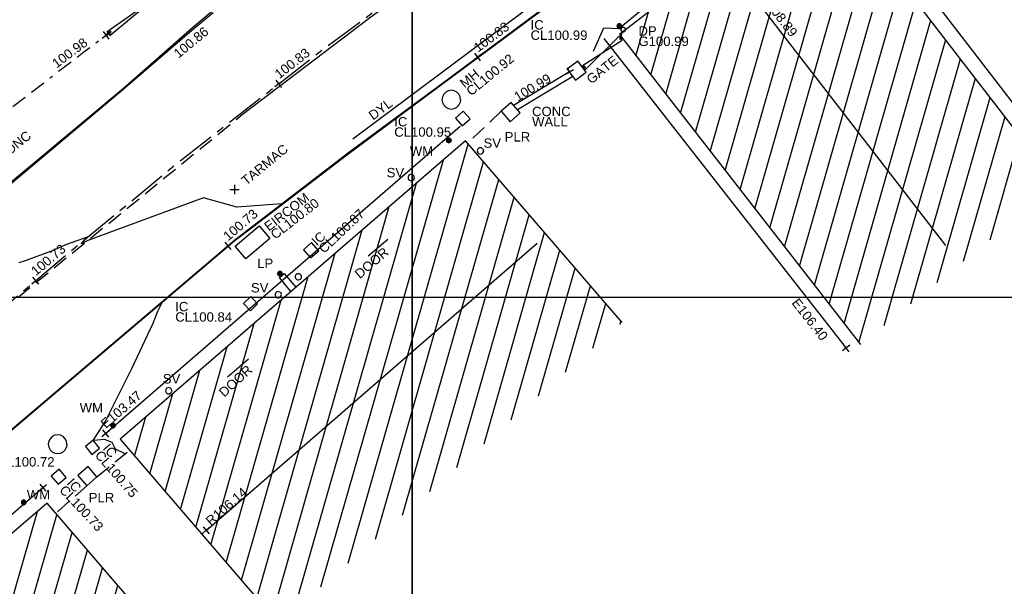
# Model space of a CAD drawing. Extents: x 635157 to 635442, y 694407 to 694910.
# Tile 22 of 104: x 635386 to 635417, y 694479 to 694498. Entities that reach past the tile are written whole.
import ezdxf

# ---------------------------------------------------------------- set-up
doc = ezdxf.new("R2010")
doc.units = 0
doc.header["$MEASUREMENT"] = 0
for name, pattern in [('BORDER', [1.75, 0.5, -0.25, 0.5, -0.25, 0, -0.25]), ('CENTER', [2, 1.25, -0.25, 0.25, -0.25]), ('DASHED', [0.75, 0.5, -0.25])]:
    doc.linetypes.add(name, pattern=pattern)
doc.layers.get('0').update_dxf_attribs({"color": 12, "linetype": 'CONTINUOUS'})
for name, color, linetype in [('APEX TITLE BLOCK', 86, 'CONTINUOUS'), ('BUILDING', 5, 'CONTINUOUS'), ('CONTOURS_INDEX', 4, 'CONTINUOUS'), ('CONTOURS_MINOR', 132, 'CONTINUOUS'), ('DOOR', 7, 'CONTINUOUS'), ('DOOR_TXT', 7, 'CONTINUOUS'), ('DOWNPIPE', 151, 'CONTINUOUS'), ('DOWNPIPE_RMK', 151, 'CONTINUOUS'), ('EAVE', 3, 'CONTINUOUS'), ('EAVE_LVL', 3, 'CONTINUOUS'), ('EIRCOM_COVER', 3, 'CONTINUOUS'), ('EIRCOM_COVER_RMK', 3, 'CONTINUOUS'), ('FENCE', 32, 'BORDER'), ('FENCE_LVL', 32, 'CONTINUOUS'), ('FORM_LINE', 92, 'DASHED'), ('GATE', 7, 'CONTINUOUS'), ('GATE_TXT', 7, 'CONTINUOUS'), ('GULLY', 151, 'CONTINUOUS'), ('HATCHING', 4, 'CONTINUOUS'), ('INSPECTION_COVER', 12, 'CONTINUOUS'), ('INSPECTION_COVER_RMK', 12, 'CONTINUOUS'), ('KERB_BOTTOM', 172, 'CONTINUOUS'), ('KERB_BOTTOM_LVL', 172, 'CONTINUOUS'), ('KERB_TOP', 2, 'CONTINUOUS'), ('LAMPPOST', 6, 'CONTINUOUS'), ('LAMPPOST_TXT', 6, 'CONTINUOUS'), ('LAYOUTS', 9, 'CONTINUOUS'), ('MANHOLES', 12, 'CONTINUOUS'), ('MANHOLES_RMK', 12, 'CONTINUOUS'), ('MARKINGS_DASHED_WHITE', 9, 'DASHED'), ('MARKINGS_DOUBLE_YELLOW', 9, 'CONTINUOUS'), ('MARKINGS_DOUBLE_YELLOW_TXT', 9, 'CONTINUOUS'), ('MARKINGS_WHITE_LINE', 9, 'CONTINUOUS'), ('PILLAR', 12, 'CONTINUOUS'), ('PILLAR_RMK', 12, 'CONTINUOUS'), ('RIDGE', 6, 'CONTINUOUS'), ('RIDGE_LVL', 6, 'CONTINUOUS'), ('ROAD_CROWNLINE', 212, 'CENTER'), ('ROAD_CROWNLINE_LVL', 212, 'CONTINUOUS'), ('SLUICEVALVE', 5, 'CONTINUOUS'), ('SLUICEVALVE_TXT', 5, 'CONTINUOUS'), ('TEXT', 7, 'CONTINUOUS'), ('TEXT_TXT', 7, 'CONTINUOUS'), ('WALL', 12, 'CONTINUOUS'), ('WALL_LVL', 12, 'CONTINUOUS'), ('WALL_RMK', 12, 'CONTINUOUS'), ('WATER_METER', 5, 'CONTINUOUS'), ('WATER_METER_TXT', 5, 'CONTINUOUS')]:
    doc.layers.add(name, color=color, linetype=linetype)
doc.styles.add('Arial', font='arial.ttf')

# ---------------------------------------------------------------- blocks, each defined once
blk = doc.blocks.new('TitleBlock')
at = {"layer": 'APEX TITLE BLOCK', "color": 114, "true_color": 0x0fa54c}
blk.add_lwpolyline([(801, 473), (801, -81), (0, -81), (0, 473)], close=True, dxfattribs=at)
blk = doc.blocks.new('MH_CIR1')
at = {"color": 0, "linetype": 'ByBlock', "flags": 128}
for points in [[(0.5, 0), (0.475, 0.154), (0.404, 0.293), (0.293, 0.404), (0.154, 0.475), (0, 0.5), (-0.154, 0.475), (-0.293, 0.404), (-0.404, 0.293), (-0.475, 0.154), (-0.5, 0), (-0.475, -0.154), (-0.404, -0.293), (-0.293, -0.404), (-0.154, -0.475), (0, -0.5), (0.154, -0.475), (0.293, -0.404), (0.404, -0.293), (0.475, -0.154)], [(0.49, 0), (0.466, 0.151), (0.396, 0.288), (0.288, 0.396), (0.151, 0.466), (0, 0.49), (-0.151, 0.466), (-0.288, 0.396), (-0.396, 0.288), (-0.466, 0.151), (-0.49, 0), (-0.466, -0.151), (-0.396, -0.288), (-0.288, -0.396), (-0.151, -0.466), (0, -0.49), (0.151, -0.466), (0.288, -0.396), (0.396, -0.288), (0.466, -0.151)], [(0.471, 0), (0.448, 0.145), (0.381, 0.276), (0.276, 0.381), (0.145, 0.448), (0, 0.471), (-0.145, 0.448), (-0.276, 0.381), (-0.381, 0.276), (-0.448, 0.145), (-0.471, 0), (-0.448, -0.145), (-0.381, -0.276), (-0.276, -0.381), (-0.145, -0.448), (0, -0.471), (0.145, -0.448), (0.276, -0.381), (0.381, -0.276), (0.448, -0.145)], [(0.471, 0), (0.448, -0.145)], [(0.49, 0), (0.466, -0.151)], [(0.5, 0), (0.475, -0.154)]]:
    blk.add_lwpolyline(points, dxfattribs=at)
blk = doc.blocks.new('MH_CIR2')
at = {"color": 0, "linetype": 'ByBlock', "flags": 128}
for points in [[(0.5, 0), (0.475, 0.154), (0.404, 0.293), (0.293, 0.404), (0.154, 0.475), (0, 0.5), (-0.154, 0.475), (-0.293, 0.404), (-0.404, 0.293), (-0.475, 0.154), (-0.5, 0), (-0.475, -0.154), (-0.404, -0.293), (-0.293, -0.404), (-0.154, -0.475), (0, -0.5), (0.154, -0.475), (0.293, -0.404), (0.404, -0.293), (0.475, -0.154)], [(-0.499, -0.033), (0.033, 0.499)], [(-0.496, 0.06), (-0.06, 0.496)], [(-0.488, -0.111), (0.111, 0.488)], [(-0.467, -0.18), (0.18, 0.467)], [(-0.467, 0.179), (-0.179, 0.467)], [(-0.438, -0.241), (0.241, 0.438)], [(-0.403, -0.296), (0.296, 0.403)], [(-0.362, -0.345), (0.345, 0.362)], [(-0.315, -0.388), (0.388, 0.315)], [(-0.263, -0.425), (0.425, 0.263)], [(-0.204, -0.456), (0.456, 0.204)], [(-0.138, -0.48), (0.48, 0.138)], [(-0.064, -0.496), (0.496, 0.064)], [(0.5, 0), (0.475, -0.154)], [(0.022, -0.5), (0.5, -0.022)], [(0.128, -0.483), (0.483, -0.128)], [(0.305, -0.396), (0.396, -0.305)]]:
    blk.add_lwpolyline(points, dxfattribs=at)
blk = doc.blocks.new('CIRCL')
at = {"color": 0, "linetype": 'ByBlock', "flags": 128}
for points in [[(0.5, 0), (0.475, 0.154), (0.404, 0.293), (0.293, 0.404), (0.154, 0.475), (0, 0.5), (-0.154, 0.475), (-0.293, 0.404), (-0.404, 0.293), (-0.475, 0.154), (-0.5, 0), (-0.475, -0.154), (-0.404, -0.293), (-0.293, -0.404), (-0.154, -0.475), (0, -0.5), (0.154, -0.475), (0.293, -0.404), (0.404, -0.293), (0.475, -0.154)], [(0.5, 0), (0.475, -0.154)]]:
    blk.add_lwpolyline(points, dxfattribs=at)
blk = doc.blocks.new('GATE')
at = {"color": 0, "linetype": 'ByBlock', "flags": 128}
for points in [[(-0.475952, 0.024048), (-0.475952, 0.078156), (0.475952, -0.078156), (0.475952, -0.024048)], [(-0.475952, -0.024048), (-0.475952, -0.078156), (0.475952, 0.078156), (0.475952, 0.024048)], [(-0.450902, 0), (-0.451904, 0.007014), (-0.455912, 0.014028), (-0.460922, 0.019038), (-0.467936, 0.023046), (-0.475952, 0.024048), (-0.482966, 0.023046), (-0.48998, 0.019038), (-0.49499, 0.014028), (-0.498998, 0.007014), (-0.5, 0), (-0.498998, -0.007014), (-0.49499, -0.014028), (-0.48998, -0.019038), (-0.482966, -0.023046), (-0.475952, -0.024048), (-0.467936, -0.023046), (-0.460922, -0.019038), (-0.455912, -0.014028), (-0.451904, -0.007014)], [(-0.450902, 0), (-0.451904, -0.007014)], [(0.5, 0), (0.498998, 0.007014), (0.49499, 0.014028), (0.48998, 0.019038), (0.482966, 0.023046), (0.475952, 0.024048), (0.467936, 0.023046), (0.460922, 0.019038), (0.455912, 0.014028), (0.451904, 0.007014), (0.450902, 0), (0.451904, -0.007014), (0.455912, -0.014028), (0.460922, -0.019038), (0.467936, -0.023046), (0.475952, -0.024048), (0.482966, -0.023046), (0.48998, -0.019038), (0.49499, -0.014028), (0.498998, -0.007014)], [(0.5, 0), (0.498998, -0.007014)]]:
    blk.add_lwpolyline(points, dxfattribs=at)
blk = doc.blocks.new('SPOT')
at = {"color": 0, "linetype": 'ByBlock', "flags": 128}
for points in [[(-0.5, 0), (0.5, 0)], [(0, 0.5), (0, -0.5)]]:
    blk.add_lwpolyline(points, dxfattribs=at)

msp = doc.modelspace()

# ---------------------------------------------------------------- hatches: boundary and pattern name
at = {"layer": 'HATCHING'}
h = msp.add_hatch(dxfattribs=at)
h.set_pattern_fill('ANSI31', color=256, scale=5, angle=29)
h.paths.add_polyline_path([(635375.761, 694495.577), (635369.651, 694489.99), (635373.953, 694484.959), (635376.612, 694487.233), (635376.908, 694486.913), (635378.124, 694487.967), (635377.825, 694488.285), (635380.257, 694490.403)])
h.paths.add_polyline_path([(635386.735, 694482.092), (635382.232, 694478.239), (635377.264, 694473.927), (635373.703, 694470.866), (635379.644, 694463.935), (635392.289, 694475.638)])
h.paths.add_polyline_path([(635400.105, 694493.672), (635389.07, 694484.138), (635394.147, 694478.241), (635405.114, 694487.866)])
h.paths.add_polyline_path([(635414.354, 694498.338), (635411.485, 694502.049), (635405.029, 694497.064), (635412.734, 694487.163), (635419.036, 694492.258)])
h.paths.add_polyline_path([(635406.553, 694510.502), (635405.186, 694512.171), (635402.921, 694514.956), (635400.384, 694518.061), (635398.911, 694519.718), (635396.087, 694522.809), (635392.808, 694519.852), (635385.975, 694514.112), (635395.659, 694502.571), (635401.099, 694507.211), (635401.496, 694506.698)])
h.paths.add_polyline_path([(635426.874, 694517.566), (635419.573, 694512.507), (635421.884, 694509.166), (635424.227, 694505.781), (635424.337, 694505.581), (635424.396, 694505.475), (635425.173, 694504.426), (635426.531, 694502.629), (635427.374, 694501.532), (635435.798, 694505.95)])
h.paths.add_polyline_path([(635376.564, 694486.763), (635377.854, 694487.892), (635377.551, 694488.238), (635376.261, 694487.109)], flags=25)
h.paths.add_polyline_path([(635372.129, 694487.575), (635373.436, 694488.719), (635373.134, 694489.065), (635371.826, 694487.921)], flags=24)
h.paths.add_polyline_path([(635376.405, 694487.365), (635377.496, 694488.262), (635377.2, 694488.622), (635376.109, 694487.725)], flags=24)
h.paths.add_polyline_path([(635377.121, 694467.895), (635378.437, 694469.03), (635378.136, 694469.378), (635376.821, 694468.243)], flags=24)
h.paths.add_polyline_path([(635383.717, 694477.795), (635384.727, 694478.782), (635384.402, 694479.115), (635383.391, 694478.129)], flags=24)
h.paths.add_polyline_path([(635376.963, 694471.958), (635378.026, 694472.889), (635377.719, 694473.239), (635376.656, 694472.309)], flags=24)
h.paths.add_polyline_path([(635391.965, 694481.245), (635393.278, 694482.384), (635392.976, 694482.731), (635391.664, 694481.592)], flags=24)
h.paths.add_polyline_path([(635396.725, 694489.134), (635397.795, 694490.056), (635397.491, 694490.409), (635396.421, 694489.487)], flags=24)
h.paths.add_polyline_path([(635392.397, 694485.349), (635393.436, 694486.306), (635393.12, 694486.648), (635392.081, 694485.692)], flags=24)
h.paths.add_polyline_path([(635409.423, 694498.224), (635410.484, 694496.849), (635410.848, 694497.129), (635409.787, 694498.505)], flags=24)
h.paths.add_polyline_path([(635409.127, 694499.562), (635410.167, 694499.562), (635410.167, 694500.028), (635409.127, 694500.028)], flags=24)
h.paths.add_polyline_path([(635407.856, 694498.736), (635409.829, 694498.736), (635409.829, 694499.201), (635407.856, 694499.201)], flags=24)
h.paths.add_polyline_path([(635407.856, 694499.066), (635408.43, 694499.066), (635408.43, 694499.531), (635407.856, 694499.531)], flags=24)
h.paths.add_polyline_path([(635409.871, 694500.788), (635411.144, 694499.281), (635411.5, 694499.582), (635410.226, 694501.088)], flags=24)
h.paths.add_polyline_path([(635410.123, 694501.001), (635410.493, 694500.562), (635410.849, 694500.863), (635410.478, 694501.301)], flags=25)
h.paths.add_polyline_path([(635406.662, 694497.946), (635407.237, 694497.946), (635407.237, 694498.412), (635406.662, 694498.412)], flags=24)
h.paths.add_polyline_path([(635406.662, 694497.611), (635408.635, 694497.611), (635408.635, 694498.077), (635406.662, 694498.077)], flags=24)
h.paths.add_polyline_path([(635405.558, 694496.617), (635407.321, 694496.617), (635407.321, 694497.082), (635405.558, 694497.082)], flags=24)
h.paths.add_polyline_path([(635405.561, 694496.954), (635406.293, 694496.954), (635406.293, 694497.404), (635405.561, 694497.404)], flags=24)
h.paths.add_polyline_path([(635411.234, 694501.456), (635412.101, 694500.341), (635412.468, 694500.626), (635411.602, 694501.742)], flags=24)
h.paths.add_polyline_path([(635399.757, 694517.93), (635400.849, 694516.608), (635401.203, 694516.901), (635400.111, 694518.222)], flags=24)
h.paths.add_polyline_path([(635398.009, 694515.162), (635399.106, 694513.814), (635399.462, 694514.104), (635398.366, 694515.452)], flags=24)
h.paths.add_polyline_path([(635392.312, 694518.765), (635393.492, 694517.489), (635393.829, 694517.801), (635392.649, 694519.077)], flags=24)
h.paths.add_polyline_path([(635399.044, 694518.002), (635399.776, 694518.002), (635399.776, 694518.452), (635399.044, 694518.452)], flags=24)
h.paths.add_polyline_path([(635396.331, 694521.378), (635397.326, 694520.375), (635397.656, 694520.703), (635396.661, 694521.706)], flags=24)
h.paths.add_polyline_path([(635402.658, 694514.34), (635403.559, 694513.252), (635403.917, 694513.549), (635403.016, 694514.637)], flags=24)
h.paths.add_polyline_path([(635403.641, 694510.506), (635405.404, 694510.506), (635405.404, 694510.971), (635403.641, 694510.971)], flags=24)
h.paths.add_polyline_path([(635403.644, 694510.843), (635404.376, 694510.843), (635404.376, 694511.293), (635403.644, 694511.293)], flags=24)
h.paths.add_polyline_path([(635399.797, 694507.348), (635401.56, 694507.348), (635401.56, 694507.813), (635399.797, 694507.813)], flags=24)
h.paths.add_polyline_path([(635399.8, 694507.685), (635400.532, 694507.685), (635400.532, 694508.135), (635399.8, 694508.135)], flags=24)
h.paths.add_polyline_path([(635429.57, 694506.871), (635430.624, 694505.489), (635430.989, 694505.768), (635429.936, 694507.15)], flags=24)
h.paths.add_polyline_path([(635423.433, 694514.504), (635424.421, 694513.074), (635424.799, 694513.336), (635423.811, 694514.765)], flags=24)
h.paths.add_polyline_path([(635422.129, 694508.909), (635422.902, 694507.727), (635423.292, 694507.981), (635422.519, 694509.164)], flags=24)
h.paths.add_polyline_path([(635426.631, 694503.191), (635427.38, 694501.993), (635427.775, 694502.239), (635427.026, 694503.438)], flags=24)
h.paths.add_polyline_path([(635376.316, 694489.245), (635377.048, 694489.245), (635377.048, 694489.695), (635376.316, 694489.695)], flags=24)
h.paths.add_polyline_path([(635376.313, 694488.907), (635378.076, 694488.907), (635378.076, 694489.373), (635376.313, 694489.373)], flags=24)

# ---------------------------------------------------------------- linework, layer by layer
at = {"layer": 'BUILDING', "flags": 128}
for points in [[(635419.036, 694492.258), (635414.354, 694498.338), (635411.485, 694502.049), (635405.029, 694497.064), (635412.734, 694487.163)], [(635405.114, 694487.866), (635400.105, 694493.672), (635389.07, 694484.138), (635394.147, 694478.241)], [(635392.289, 694475.638), (635386.735, 694482.092), (635382.232, 694478.239), (635377.264, 694473.927), (635373.703, 694470.866), (635379.644, 694463.935)]]:
    msp.add_lwpolyline(points, dxfattribs=at)
at = {"layer": 'CONTOURS_INDEX', "flags": 128}
msp.add_lwpolyline([(635404.198, 694496.532), (635404.529, 694497.284), (635405.025, 694497.257), (635405.064, 694497.298), (635405.83, 694497.924)], dxfattribs=at)
at = {"layer": 'CONTOURS_MINOR', "flags": 128}
msp.add_lwpolyline([(635389.227, 694483.674), (635388.927, 694483.82), (635388.821, 694484.031), (635388.576, 694484.131), (635388.215, 694484.099), (635388.209, 694484.101), (635388.591, 694484.698), (635389.446, 694486.398), (635390.131, 694487.84), (635390.278, 694488.225), (635390.408, 694488.486), (635390.419, 694488.52), (635392.743, 694490.507), (635392.878, 694490.609), (635394.235, 694491.657), (635392.8, 694491.546), (635391.732, 694491.849), (635388.039, 694490.49), (635387.831, 694490.376), (635387.903, 694490.46), (635388.045, 694490.599), (635387.359, 694490.358), (635386.899, 694490.155), (635386.038, 694489.833), (635385.839, 694489.769)], dxfattribs=at)
at = {"layer": 'DOOR', "flags": 128}
for points in [[(635397.631, 694490.522), (635397.001, 694489.986)], [(635393.173, 694486.699), (635392.499, 694486.116)]]:
    msp.add_lwpolyline(points, dxfattribs=at)
at = {"layer": 'EAVE', "flags": 128}
for points in [[(635411.751, 694502.46), (635419.467, 694492.457)], [(635404.533, 694496.939), (635412.271, 694487.05)], [(635388.602, 694484.322), (635399.938, 694494.136)], [(635373.227, 694471.047), (635386.602, 694482.591)]]:
    msp.add_lwpolyline(points, dxfattribs=at)
at = {"layer": 'EIRCOM_COVER', "flags": 128}
msp.add_lwpolyline([(635393.09, 694489.895), (635392.743, 694490.306), (635393.513, 694490.956), (635393.86, 694490.545)], close=True, dxfattribs=at)
at = {"layer": 'FENCE', "flags": 128}
msp.add_lwpolyline([(635381.241, 694491.379), (635384.234, 694493.687), (635387.914, 694496.51), (635388.622, 694497.042)], dxfattribs=at)
at = {"layer": 'FORM_LINE', "flags": 128}
for points in [[(635401.244, 694494.614), (635400.174, 694493.592)], [(635388.331, 694482.933), (635389.369, 694483.791)], [(635388.002, 694482.654), (635387.012, 694481.77)]]:
    msp.add_lwpolyline(points, dxfattribs=at)
at = {"layer": 'INSPECTION_COVER', "flags": 128}
for points in [[(635400.257, 694494.371), (635400.034, 694494.621), (635399.784, 694494.398), (635400.007, 694494.148)], [(635395.418, 694490.158), (635395.19, 694490.42), (635394.928, 694490.192), (635395.156, 694489.93)], [(635393.465, 694488.464), (635393.245, 694488.692), (635393.017, 694488.472), (635393.237, 694488.244)], [(635388.413, 694483.854), (635388.212, 694484.103), (635387.963, 694483.902), (635388.164, 694483.653)], [(635387.343, 694482.92), (635387.122, 694483.176), (635386.866, 694482.955), (635387.087, 694482.699)]]:
    msp.add_lwpolyline(points, close=True, dxfattribs=at)
at = {"layer": 'KERB_BOTTOM', "flags": 128}
for points in [[(635384.887, 694483.849), (635386.881, 694485.537), (635390.038, 694488.216), (635392.513, 694490.317), (635392.74, 694490.51), (635396.408, 694493.324), (635399.288, 694495.451), (635400.49, 694496.346), (635403.685, 694498.723), (635407.443, 694501.472), (635408.541, 694502.277), (635410.776, 694503.916), (635411.349, 694504.147), (635411.901, 694504.198), (635412.35, 694504.188), (635412.465, 694504.164), (635412.996, 694504.056), (635413.646, 694503.796), (635413.896, 694503.585), (635414.337, 694503.046), (635415.803, 694501.125), (635416.291, 694500.481), (635417.063, 694499.46)], [(635392.048, 694497.76), (635391.35, 694497.187), (635389.088, 694495.234), (635385.002, 694491.819)]]:
    msp.add_lwpolyline(points, dxfattribs=at)
at = {"layer": 'KERB_TOP', "flags": 128}
for points in [[(635378.224, 694478.168), (635381.105, 694480.637), (635383.637, 694482.771), (635386.891, 694485.526), (635390.048, 694488.205), (635392.749, 694490.498), (635393.316, 694490.922), (635396.303, 694493.214), (635399.297, 694495.439), (635403.694, 694498.711), (635407.452, 694501.46), (635409.19, 694502.742), (635410.028, 694503.35), (635410.756, 694503.875), (635411.374, 694504.119), (635411.901, 694504.176), (635412.32, 694504.157), (635412.467, 694504.144), (635412.972, 694504.031), (635413.648, 694503.754), (635413.852, 694503.559), (635414.318, 694503), (635415.767, 694501.105), (635417.019, 694499.445)], [(635392.656, 694498.359), (635391.381, 694497.278), (635389.183, 694495.346), (635384.978, 694491.847)]]:
    msp.add_lwpolyline(points, dxfattribs=at)
at = {"layer": 'LAYOUTS', "linetype": 'ByBlock'}
for points in [[(635281.698, 694488.675), (635441.898, 694488.675), (635441.898, 694583.275), (635281.698, 694583.275)], [(635238.208, 694423.253), (635398.408, 694423.253), (635398.408, 694517.853), (635238.208, 694517.853)], [(635238.208, 694423.253), (635398.408, 694423.253), (635398.408, 694517.853), (635238.208, 694517.853)]]:
    msp.add_lwpolyline(points, close=True, dxfattribs=at)
at = {"layer": 'MARKINGS_DASHED_WHITE', "flags": 128}
msp.add_lwpolyline([(635232.031, 694513.576), (635234.463, 694510.066), (635238.59, 694503.35), (635244.668, 694493.135), (635251.193, 694482.552), (635253.372, 694479.273), (635258.354, 694473.214), (635262.055, 694469.815), (635268.244, 694465.809), (635272.364, 694463.799), (635277.026, 694462.138), (635286.274, 694459.716), (635300.828, 694456.353), (635316.198, 694453.052), (635324.813, 694451.518), (635330.452, 694451.092), (635336.605, 694451.368), (635339.099, 694451.665), (635342.443, 694452.505), (635345.014, 694453.768), (635348.122, 694455.814), (635352.448, 694459.552), (635359.463, 694465.834), (635366.533, 694472.013), (635375.129, 694479.501), (635384.668, 694487.746), (635392.972, 694494.506)], dxfattribs=at)
at = {"layer": 'MARKINGS_DOUBLE_YELLOW', "flags": 128}
msp.add_lwpolyline([(635396.511, 694493.731), (635401.484, 694497.452), (635408.041, 694502.326), (635409.859, 694503.693), (635410.391, 694504.127), (635411.158, 694504.514), (635411.81, 694504.512), (635412.619, 694504.536), (635413.278, 694504.397), (635413.781, 694504.213), (635414.286, 694503.686), (635414.891, 694502.894)], dxfattribs=at)
at = {"layer": 'MARKINGS_WHITE_LINE', "flags": 128}
msp.add_lwpolyline([(635392.972, 694494.506), (635397.041, 694497.594), (635402.396, 694501.517), (635410.234, 694507.301), (635408.653, 694509.269)], dxfattribs=at)
at = {"layer": 'PILLAR', "flags": 128}
for points in [[(635403.622, 694495.611), (635403.962, 694495.864), (635403.702, 694496.214), (635403.362, 694495.961)], [(635401.533, 694494.28), (635401.855, 694494.559), (635401.566, 694494.893), (635401.244, 694494.614)], [(635388.002, 694482.654), (635388.331, 694482.933), (635388.051, 694483.263), (635387.722, 694482.984)]]:
    msp.add_lwpolyline(points, close=True, dxfattribs=at)
at = {"layer": 'RIDGE', "flags": 128}
for points in [[(635408.516, 694499.318), (635415.453, 694490.324)], [(635391.818, 694481.226), (635402.394, 694490.397)]]:
    msp.add_lwpolyline(points, dxfattribs=at)
at = {"layer": 'ROAD_CROWNLINE', "flags": 128}
msp.add_lwpolyline([(635219.404, 694523.01), (635220.627, 694522.424), (635224.065, 694520.343), (635225.396, 694519.429), (635227.582, 694517.982), (635227.883, 694517.736), (635229.948, 694516.046), (635231.899, 694513.872), (635234.318, 694510.541), (635234.467, 694510.288), (635235.862, 694507.916), (635238.418, 694503.941), (635239.695, 694501.765), (635241.746, 694498.27), (635244.784, 694493.157), (635245.134, 694492.569), (635249.968, 694484.761), (635250.041, 694484.651), (635253.871, 694478.868), (635255.825, 694476.508), (635257.664, 694474.285), (635258.543, 694473.167), (635262.139, 694469.868), (635262.821, 694469.426), (635266.931, 694466.765), (635268.406, 694465.902), (635271.448, 694464.396), (635272.371, 694463.939), (635276.938, 694462.359), (635280.337, 694461.407), (635280.926, 694461.256), (635286.411, 694459.854), (635290.625, 694458.819), (635291.553, 694458.591), (635295.631, 694457.609), (635300.368, 694456.573), (635300.774, 694456.484), (635308.477, 694454.817), (635310.144, 694454.467), (635315.523, 694453.336), (635319.954, 694452.534), (635324.805, 694451.655), (635329.031, 694451.3), (635329.858, 694451.23), (635330.423, 694451.182), (635336.531, 694451.444), (635339.114, 694451.778), (635339.806, 694451.956), (635342.436, 694452.633), (635344.967, 694453.824), (635348.095, 694455.92), (635348.641, 694456.393), (635352.409, 694459.653), (635356.142, 694463.004), (635357.154, 694463.912), (635361.739, 694467.983), (635363.637, 694469.625), (635366.541, 694472.136), (635371.164, 694476.208), (635372.484, 694477.371), (635378.141, 694482.152), (635378.769, 694482.701), (635382.387, 694485.859), (635386.368, 694489.201), (635387.195, 694489.895), (635390.928, 694492.988), (635394.138, 694495.493), (635395.31, 694496.407), (635399.825, 694499.749), (635402.169, 694501.451), (635404.521, 694503.159), (635408.362, 694505.995), (635410.167, 694507.385), (635410.2, 694507.409), (635410.631, 694507.73)], dxfattribs=at)
at = {"layer": 'WALL', "flags": 128}
for points in [[(635403.428, 694495.873), (635401.645, 694494.802)], [(635403.541, 694495.72), (635401.768, 694494.66)], [(635394.528, 694488.854), (635394.163, 694489.3), (635394.318, 694489.432), (635394.691, 694488.995)]]:
    msp.add_lwpolyline(points, dxfattribs=at)

# ---------------------------------------------------------------- block references
at = {"layer": 'APEX TITLE BLOCK', "color": 7, "linetype": 'ByBlock', "xscale": 0.2, "yscale": 0.2, "zscale": 0.2}
msp.add_blockref('TitleBlock', (635238.208, 694423.253), dxfattribs=at)
at = {"layer": 'DOWNPIPE', "xscale": 0.15, "yscale": 0.15, "zscale": 0.15}
msp.add_blockref('MH_CIR1', (635405.146, 694497.224), dxfattribs=at)
at = {"layer": 'EAVE_LVL', "xscale": 0.3, "yscale": 0.3, "zscale": 0.3}
for p, rotation in [((635412.271, 694487.05), 308.042664), ((635388.602, 694484.322), 40.88396500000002), ((635386.602, 694482.591), 40.797569)]:
    msp.add_blockref('SPOT', p, dxfattribs=dict(at, rotation=rotation))
at = {"layer": 'FENCE_LVL', "xscale": 0.3, "yscale": 0.3, "zscale": 0.3, "rotation": 36.92165399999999}
msp.add_blockref('SPOT', (635388.622, 694497.042), dxfattribs=at)
at = {"layer": 'GATE'}
for p, xscale, rotation in [((635390.222, 694498.265), 4.027161, 37.382089), ((635404.484, 694496.482), 1.575455, 38.66157)]:
    msp.add_blockref('GATE', p, dxfattribs=dict(at, xscale=xscale, rotation=rotation))
at = {"layer": 'GULLY', "xscale": 0.15, "yscale": 0.15, "zscale": 0.15}
msp.add_blockref('MH_CIR2', (635405.024, 694497.334), dxfattribs=at)
at = {"layer": 'KERB_BOTTOM_LVL', "xscale": 0.3, "yscale": 0.3, "zscale": 0.3}
for p, rotation in [((635400.49, 694496.346), 36.654549), ((635392.513, 694490.317), 40.33127999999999)]:
    msp.add_blockref('SPOT', p, dxfattribs=dict(at, rotation=rotation))
at = {"layer": 'LAMPPOST', "xscale": 0.15, "yscale": 0.15, "zscale": 0.15}
msp.add_blockref('MH_CIR2', (635394.178, 694489.427), dxfattribs=at)
at = {"layer": 'MANHOLES', "xscale": 0.6, "yscale": 0.6, "zscale": 0.6}
for p in [(635399.654, 694494.984), (635387.073, 694483.979)]:
    msp.add_blockref('CIRCL', p, dxfattribs=at)
at = {"layer": 'RIDGE_LVL', "xscale": 0.3, "yscale": 0.3, "zscale": 0.3, "rotation": 40.93026}
msp.add_blockref('SPOT', (635391.818, 694481.226), dxfattribs=at)
at = {"layer": 'ROAD_CROWNLINE_LVL', "xscale": 0.3, "yscale": 0.3, "zscale": 0.3}
for p, rotation in [((635394.138, 694495.493), 37.962685), ((635386.368, 694489.201), 40.01125)]:
    msp.add_blockref('SPOT', p, dxfattribs=dict(at, rotation=rotation))
at = {"layer": 'SLUICEVALVE', "xscale": 0.2, "yscale": 0.2, "zscale": 0.2}
for p in [(635400.585, 694493.348), (635398.372, 694492.498), (635390.622, 694485.685)]:
    msp.add_blockref('CIRCL', p, dxfattribs=at)
at = {"layer": 'SLUICEVALVE', "xscale": 0.2, "yscale": 0.2, "zscale": 0.2, "rotation": 41.75498699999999}
for p in [(635394.767, 694489.327), (635394.124, 694488.753)]:
    msp.add_blockref('CIRCL', p, dxfattribs=at)
at = {"layer": 'TEXT', "xscale": 0.3, "yscale": 0.3, "zscale": 0.3}
msp.add_blockref('SPOT', (635392.73, 694492.117), dxfattribs=at)
at = {"layer": 'WALL_LVL', "xscale": 0.2999999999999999, "yscale": 0.2999999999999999, "zscale": 0.2999999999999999, "rotation": 30.99206700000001}
msp.add_blockref('SPOT', (635403.428, 694495.873), dxfattribs=at)
at = {"layer": 'WATER_METER', "xscale": 0.15, "yscale": 0.15, "zscale": 0.15}
for p in [(635399.577, 694493.684), (635388.84, 694484.577), (635385.989, 694482.119)]:
    msp.add_blockref('MH_CIR2', p, dxfattribs=at)

# ---------------------------------------------------------------- texts
at = {"layer": 'DOOR_TXT', "style": 'Arial'}
for rotation, p in [(40.7493, (635396.73, 694489.247)), (42.6359, (635392.398, 694485.463))]:
    msp.add_text('DOOR', height=0.3, rotation=rotation, dxfattribs=at).set_placement(p)
at = {"layer": 'DOWNPIPE_RMK', "style": 'Arial'}
for s, p in [('DP', (635405.636, 694497.029)), ('G100.99', (635405.636, 694496.699))]:
    msp.add_text(s, height=0.3, dxfattribs=at).set_placement(p)
at = {"layer": 'EAVE_LVL', "style": 'Arial'}
for s, rotation, p in [('E106.40', 308.0427, (635410.517, 694488.487)), ('E103.47', 40.884, (635388.612, 694484.463))]:
    msp.add_text(s, height=0.3, rotation=rotation, dxfattribs=at).set_placement(p)
at = {"layer": 'EIRCOM_COVER_RMK', "style": 'Arial'}
for s, p in [('EIRCOM', (635393.824, 694490.767)), ('CL100.80', (635394.026, 694490.507))]:
    msp.add_text(s, height=0.3, rotation=37.7763, dxfattribs=at).set_placement(p)
at = {"layer": 'FENCE_LVL', "style": 'Arial'}
msp.add_text('100.98', height=0.3, rotation=36.9217, dxfattribs=at).set_placement((635387.039, 694495.976))
at = {"layer": 'GATE_TXT', "style": 'Arial'}
msp.add_text('GATE', height=0.3, rotation=38.6616, dxfattribs=at).set_placement((635404.128, 694495.468))
at = {"layer": 'INSPECTION_COVER_RMK', "style": 'Arial'}
for s, p in [('IC', (635402.188, 694497.225)), ('CL100.99', (635402.188, 694496.895)), ('IC', (635397.832, 694494.131)), ('CL100.95', (635397.832, 694493.801)), ('IC', (635390.832, 694488.223)), ('CL100.84', (635390.832, 694487.893))]:
    msp.add_text(s, height=0.3, dxfattribs=at).set_placement(p)
for s, rotation, p in [('CL100.87', 43.3431, (635395.588, 694490.055)), ('IC', 43.3431, (635395.362, 694490.295)), ('IC', 310.909, (635388.496, 694483.832)), ('CL100.75', 310.909, (635388.247, 694483.616)), ('CL100.73', 312.9484, (635387.107, 694482.495)), ('IC', 312.9484, (635387.349, 694482.72))]:
    msp.add_text(s, height=0.3, rotation=rotation, dxfattribs=at).set_placement(p)
at = {"layer": 'KERB_BOTTOM_LVL', "style": 'Arial'}
for s, rotation, p in [('100.83', 36.6545, (635400.511, 694496.486)), ('100.86', 39.3769, (635390.937, 694496.292)), ('100.73', 40.3313, (635392.524, 694490.458))]:
    msp.add_text(s, height=0.3, rotation=rotation, dxfattribs=at).set_placement(p)
at = {"layer": 'LAMPPOST_TXT', "style": 'Arial'}
msp.add_text('LP', height=0.3, dxfattribs=at).set_placement((635393.452, 694489.605))
at = {"layer": 'MANHOLES_RMK', "style": 'Arial'}
for s, p in [('CL100.92', (635400.289, 694495.088)), ('MH', (635400.079, 694495.342))]:
    msp.add_text(s, height=0.3, rotation=39.4227, dxfattribs=at).set_placement(p)
msp.add_text('CL100.72', height=0.3, dxfattribs=at).set_placement((635385.158, 694483.265))
at = {"layer": 'MARKINGS_DOUBLE_YELLOW_TXT', "style": 'Arial'}
msp.add_text('DYL', height=0.3, rotation=36.8053, dxfattribs=at).set_placement((635397.155, 694494.315))
at = {"layer": 'PILLAR_RMK', "style": 'Arial'}
for p in [(635401.362, 694493.648), (635388.068, 694482.123)]:
    msp.add_text('PLR', height=0.3, dxfattribs=at).set_placement(p)
at = {"layer": 'RIDGE_LVL', "style": 'Arial'}
for s, rotation, p in [('R108.89', 307.6427, (635409.534, 694498.214)), ('R106.14', 40.9303, (635391.969, 694481.357))]:
    msp.add_text(s, height=0.3, rotation=rotation, dxfattribs=at).set_placement(p)
at = {"layer": 'ROAD_CROWNLINE_LVL', "style": 'Arial'}
for s, rotation, p in [('100.83', 37.9627, (635394.156, 694495.634)), ('100.73', 40.0112, (635386.38, 694489.342))]:
    msp.add_text(s, height=0.3, rotation=rotation, dxfattribs=at).set_placement(p)
at = {"layer": 'SLUICEVALVE_TXT', "style": 'Arial'}
for p in [(635400.685, 694493.448), (635397.59, 694492.504), (635393.252, 694488.826), (635390.434, 694485.918)]:
    msp.add_text('SV', height=0.3, dxfattribs=at).set_placement(p)
at = {"layer": 'TEXT_TXT', "style": 'Arial'}
for s, rotation, p in [('CONC', 38.898, (635385.297, 694493.003)), ('TARMAC', 39.5159, (635393.102, 694492.228))]:
    msp.add_text(s, height=0.3, rotation=rotation, dxfattribs=at).set_placement(p)
at = {"layer": 'WALL_LVL', "style": 'Arial'}
msp.add_text('100.99', height=0.3, rotation=30.9921, dxfattribs=at).set_placement((635401.778, 694494.916))
at = {"layer": 'WALL_RMK', "style": 'Arial'}
for s, p in [('CONC', (635402.236, 694494.458)), ('WALL', (635402.236, 694494.128))]:
    msp.add_text(s, height=0.3, dxfattribs=at).set_placement(p)
at = {"layer": 'WATER_METER_TXT', "style": 'Arial'}
for p in [(635398.329, 694493.19), (635387.779, 694484.996), (635386.089, 694482.219)]:
    msp.add_text('WM', height=0.3, dxfattribs=at).set_placement(p)

doc.saveas('drawing.dxf')
